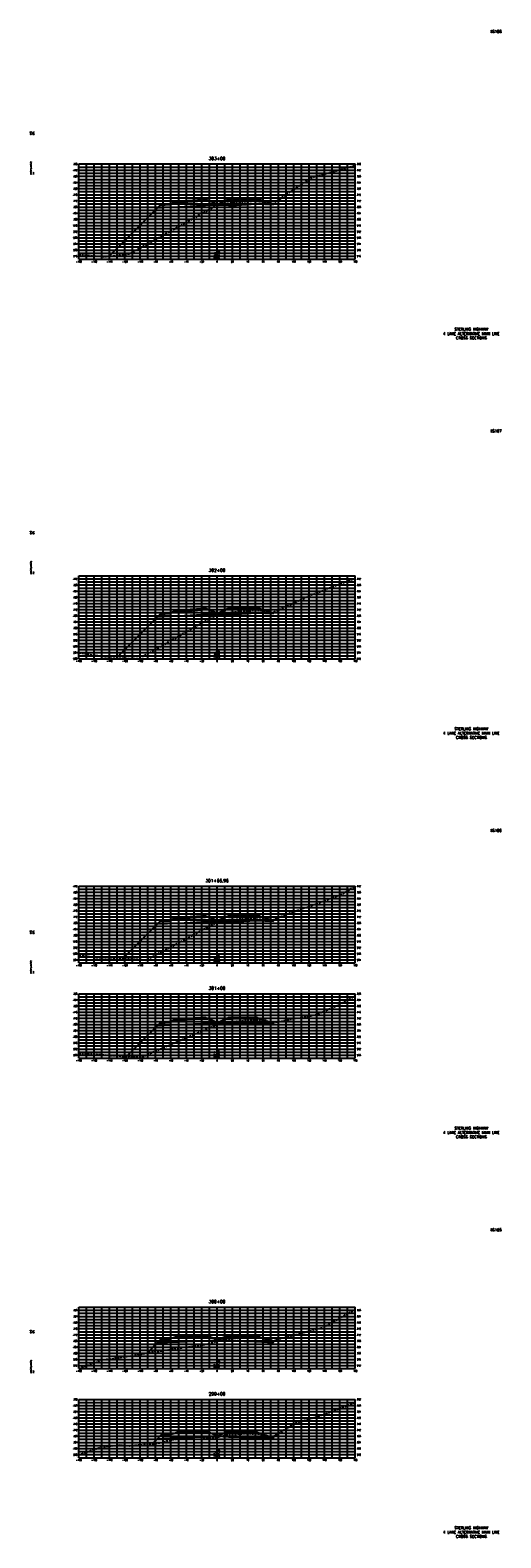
# Model space of a CAD drawing. Extents: x 37 to 9410, y 16 to 8218.
# Tile 49 of 110: x 4417 to 5030, y 4176 to 6138. Entities that reach past the tile are written whole.
import ezdxf
from ezdxf.enums import TextEntityAlignment as Align

# ---------------------------------------------------------------- set-up
doc = ezdxf.new("R2010")
doc.units = 0
doc.header["$LTSCALE"] = 20
doc.header["$MEASUREMENT"] = 0
doc.linetypes.add('HIDDEN_050%', pattern=[0.1875, 0.125, -0.0625])
for name, color, linetype in [('S-AT-TXT175', 6, 'Continuous'), ('S-AT-TXT80', 1, 'Continuous'), ('XDATUM', 3, 'Continuous'), ('XEG', 1, 'HIDDEN_050%'), ('XFG', 2, 'Continuous'), ('XGRID', 251, 'Continuous'), ('XGRIDT', 2, 'Continuous'), ('XREF-BORDER', 7, 'Continuous')]:
    doc.layers.add(name, color=color, linetype=linetype)
doc.styles.add('L100', font='simplex.shx', dxfattribs={"height": 2})
doc.styles.add('L175', font='ROMANSM.shx', dxfattribs={"height": 3.5})
doc.styles.add('L80', font='ROMANSM.shx', dxfattribs={"height": 1.6})

# ---------------------------------------------------------------- blocks, each defined once
blk = doc.blocks.new('03025_00_att1')
at = {"layer": 'S-AT-TXT175', "style": 'L175'}
for tag, p in [('NUM', (32.402, 20.822)), ('LINE1', (30.64, 1.444)), ('LINE2', (30.64, 1.161)), ('LINE3', (30.64, 0.877))]:
    blk.add_attdef(tag, text='', height=0.175, dxfattribs=at).set_placement(p, align=Align.CENTER)
at = {"layer": 'S-AT-TXT80', "style": 'L80'}
for tag, p in [('DESIGNED', (2.094, 14.201)), ('CHECKED', (2.265, 14.201)), ('DRAFTED', (2.436, 14.201)), ('PCTB', (2.094, 11.605)), ('PSCALE', (2.265, 11.605)), ('PVIEW', (2.436, 11.605))]:
    blk.add_attdef(tag, p, '', height=0.08, rotation=90, dxfattribs=at)

msp = doc.modelspace()

# ---------------------------------------------------------------- linework, layer by layer
at = {"layer": 'XDATUM', "flags": 128}
for points in [[(4519.3, 5843.9), (4582.4, 5907), (4609, 5908.1), (4641, 5910.1), (4645, 5910.3), (4660, 5910.9), (4675, 5910.3), (4679, 5910.1), (4711, 5912.2), (4733, 5911.3), (4733, 5912.2), (4734, 5913.1)], [(4530.8, 5323), (4582.4, 5374.7), (4609, 5375.7), (4641, 5377.8), (4645, 5377.9), (4660, 5378.5), (4675, 5377.9), (4679, 5377.8), (4711, 5379.8), (4733, 5378.9), (4733, 5379.8), (4734.3, 5381.1)], [(4538, 4930.5), (4582.4, 4974.9), (4609, 4975.9), (4641, 4977.6), (4645, 4977.7), (4660, 4978.3), (4675, 4977.7), (4679, 4977.6), (4711, 4979.2), (4733, 4978.4), (4733, 4979.2), (4735, 4981.2)], [(4542, 4802.3), (4582.4, 4842.7), (4609, 4843.8), (4641, 4845.1), (4645, 4845.2), (4660, 4845.8), (4675, 4845.2), (4679, 4845.1), (4711, 4845.7), (4733, 4844.8), (4733, 4845.7), (4734, 4846.7)], [(4568.9, 4416.3), (4582.4, 4429.8), (4609, 4430.8), (4641, 4432.1), (4645, 4432.3), (4660, 4432.9), (4675, 4432.3), (4679, 4432.1), (4711, 4431.1), (4733, 4430.2), (4733, 4431.1), (4734.5, 4432.6)], [(4576, 4298.4), (4582.4, 4304.8), (4609, 4305.8), (4641, 4307.1), (4645, 4307.3), (4660, 4307.9), (4675, 4307.3), (4679, 4307.1), (4711, 4305.8), (4733, 4305), (4733, 4305.8), (4736.8, 4309.7)]]:
    msp.add_lwpolyline(points, dxfattribs=at)
at = {"layer": 'XEG', "flags": 128}
for points in [[(4480, 5845.3), (4493.1, 5845), (4512.7, 5843.3), (4526.4, 5844.4), (4546.8, 5847.4), (4640.9, 5899.8), (4657.3, 5909.2), (4658, 5909.4), (4660, 5910), (4665.7, 5911.9), (4670.1, 5912.9), (4670.4, 5913), (4671.8, 5913.1), (4689.5, 5914.4), (4707.2, 5915.7), (4709.3, 5915.9), (4713.3, 5915.5), (4713.7, 5915.5), (4714.9, 5915.1), (4731, 5911), (4737.9, 5915.9), (4741, 5918.1), (4783.5, 5946.6), (4803.4, 5951.9), (4837.6, 5961.5), (4840, 5962)], [(4480, 5327.8), (4509.4, 5323.5), (4517.3, 5322.8), (4521.3, 5322.9), (4564.2, 5323.4), (4602.1, 5344.9), (4641.7, 5367.5), (4659.6, 5377.1), (4660, 5377.2), (4667.8, 5379.2), (4669.4, 5379.6), (4673.1, 5380.1), (4673.7, 5380.2), (4690.4, 5381.7), (4693, 5381.9), (4709.9, 5383.2), (4712.7, 5383.4), (4717, 5383.3), (4717.7, 5383.2), (4727.5, 5379.5), (4729.2, 5379), (4739.9, 5383.4), (4785.1, 5404.2), (4834.1, 5422.6), (4838.7, 5424.2), (4840, 5424.7)], [(4480, 4934.2), (4501.6, 4931.2), (4536, 4930.7), (4555, 4928.9), (4559.5, 4928.6), (4567.2, 4927.8), (4577.9, 4933.3), (4658.9, 4976.5), (4660, 4976.8), (4661.2, 4977.1), (4670.2, 4979.3), (4671.3, 4979.5), (4674.9, 4980), (4679.4, 4980.4), (4694.4, 4981.7), (4698.8, 4982), (4714.1, 4983.2), (4715.2, 4983.1), (4718.8, 4983), (4721.3, 4982.1), (4730.4, 4979.4), (4753.7, 4988.8), (4768.5, 4993.8), (4794.7, 5003.2), (4821.8, 5013.1), (4840, 5023.8)], [(4480, 4806.2), (4493.2, 4805.9), (4512.9, 4804.5), (4522.4, 4803.6), (4555.6, 4801.4), (4560.9, 4801.1), (4639.6, 4835.3), (4657.8, 4843), (4658.6, 4843.3), (4660, 4843.6), (4672.1, 4846.9), (4676.6, 4847.5), (4676.9, 4847.5), (4677.9, 4847.6), (4696.6, 4849.2), (4715, 4850.5), (4716.2, 4850.5), (4721.2, 4850.1), (4721.5, 4850.1), (4730.8, 4846.7), (4731.7, 4846.4), (4735.9, 4846.9), (4789.3, 4856.6), (4822.6, 4871.5), (4836.1, 4878.6), (4840, 4881.6)], [(4480, 4396.2), (4511.5, 4407.7), (4522.4, 4408.8), (4527.2, 4409.6), (4533.5, 4410.6), (4542.7, 4411.9), (4551.9, 4413.2), (4555.5, 4413.7), (4571.3, 4416.8), (4634.2, 4426.1), (4638, 4426.5), (4638.2, 4426.5), (4639.6, 4426.6), (4642, 4426.9), (4660, 4431.5), (4667.6, 4433.4), (4668.6, 4433.6), (4675.4, 4435), (4677.5, 4435), (4696.3, 4436.2), (4697.8, 4436.3), (4715.8, 4436.7), (4717.2, 4436.7), (4717.5, 4436.6), (4721.9, 4436), (4732.4, 4432.5), (4733.3, 4432.2), (4737.5, 4433.7), (4794.1, 4448.7), (4798.9, 4450.1), (4808.7, 4455.8), (4840, 4472.8)], [(4480, 4284), (4510.2, 4294.3), (4531.9, 4296.6), (4546.1, 4295.6), (4575.2, 4298.3), (4582.6, 4299.2), (4585.3, 4299.5), (4617.9, 4306.8), (4638.7, 4307.3), (4646.9, 4306.2), (4656.9, 4305.5), (4660, 4306.4), (4670.4, 4309.3), (4672.8, 4309.8), (4677.3, 4310.5), (4677.9, 4310.5), (4695.2, 4311.4), (4697.5, 4311.5), (4715.4, 4310.9), (4717.3, 4310.8), (4721.2, 4310.3), (4721.5, 4310.2), (4730.6, 4306.3), (4731.4, 4305.9), (4731.8, 4306.6), (4745.4, 4314.9), (4761.6, 4325.3), (4794.9, 4334.9), (4797.5, 4335.9), (4798.8, 4336.3), (4833.4, 4349.2), (4840, 4352.5)]]:
    msp.add_lwpolyline(points, dxfattribs=at)
at = {"layer": 'XFG', "flags": 128}
for points in [[(4660, 5911.6), (4648, 5916.4), (4645, 5916.3), (4641, 5916.1), (4609, 5914.1), (4604.4, 5913.9), (4599, 5912.1), (4599, 5911.1), (4586, 5910.6), (4582.4, 5907), (4609, 5908.1), (4641, 5910.1), (4645, 5910.3), (4660, 5910.9), (4660, 5911.6)], [(4599, 5912.1), (4598, 5912), (4598, 5911.7), (4588, 5911.3), (4588, 5911.6), (4587, 5911.6), (4586, 5910.6), (4599, 5911.1), (4599, 5912.1)], [(4598, 5912), (4588, 5911.6), (4588, 5911.3), (4598, 5911.7), (4598, 5912)], [(4645, 5916.6), (4641, 5916.5), (4609, 5914.4), (4609, 5915.4), (4604.4, 5913.9), (4609, 5914.1), (4641, 5916.1), (4645, 5916.3), (4648, 5916.4), (4645, 5917.6), (4645, 5916.6)], [(4645, 5917.6), (4641, 5917.5), (4609, 5915.4), (4609, 5915.1), (4641, 5917.1), (4645, 5917.3), (4645, 5917.6)], [(4645, 5917.3), (4641, 5917.1), (4609, 5915.1), (4609, 5914.4), (4641, 5916.5), (4645, 5916.6), (4645, 5917.3)], [(4660, 5911.6), (4672, 5916.4), (4675, 5916.3), (4679, 5916.1), (4711, 5918.2), (4715.6, 5918), (4733, 5912.2), (4733, 5911.3), (4711, 5912.2), (4679, 5910.1), (4675, 5910.3), (4660, 5910.9)], [(4675, 5917.6), (4672, 5916.4), (4675, 5916.3), (4679, 5916.1), (4711, 5918.2), (4715.6, 5918), (4711, 5919.5), (4711, 5918.5), (4679, 5916.5), (4675, 5916.6), (4675, 5917.6)], [(4675, 5917.6), (4675, 5917.3), (4679, 5917.1), (4711, 5919.2), (4711, 5919.5), (4679, 5917.5), (4675, 5917.6)], [(4675, 5917.3), (4675, 5916.6), (4679, 5916.5), (4711, 5918.5), (4711, 5919.2), (4679, 5917.1), (4675, 5917.3)], [(4733, 5912.2), (4733, 5912.2), (4734, 5913.1)], [(4582.4, 5907), (4582.4, 5907), (4519.3, 5843.9)], [(4660, 5379.3), (4648, 5384.1), (4645, 5383.9), (4641, 5383.8), (4609, 5381.7), (4604.4, 5381.5), (4599, 5379.7), (4599, 5378.7), (4586, 5378.2), (4582.4, 5374.7), (4609, 5375.7), (4641, 5377.8), (4645, 5377.9), (4660, 5378.5), (4660, 5379.3)], [(4599, 5379.7), (4598, 5379.7), (4598, 5379.4), (4588, 5379), (4588, 5379.3), (4587, 5379.3), (4586, 5378.2), (4599, 5378.7), (4599, 5379.7)], [(4598, 5379.7), (4588, 5379.3), (4588, 5379), (4598, 5379.4), (4598, 5379.7)], [(4645, 5384.3), (4641, 5384.1), (4609, 5382.1), (4609, 5383.1), (4604.4, 5381.5), (4609, 5381.7), (4641, 5383.8), (4645, 5383.9), (4648, 5384.1), (4645, 5385.3), (4645, 5384.3)], [(4645, 5385.3), (4641, 5385.1), (4609, 5383.1), (4609, 5382.7), (4641, 5384.8), (4645, 5384.9), (4645, 5385.3)], [(4645, 5384.9), (4641, 5384.8), (4609, 5382.7), (4609, 5382.1), (4641, 5384.1), (4645, 5384.3), (4645, 5384.9)], [(4660, 5379.3), (4672, 5384.1), (4675, 5383.9), (4679, 5383.8), (4711, 5385.8), (4715.6, 5385.6), (4733, 5379.8), (4733, 5378.9), (4711, 5379.8), (4679, 5377.8), (4675, 5377.9), (4660, 5378.5)], [(4675, 5385.3), (4672, 5384.1), (4675, 5383.9), (4679, 5383.8), (4711, 5385.8), (4715.6, 5385.6), (4711, 5387.2), (4711, 5386.2), (4679, 5384.1), (4675, 5384.3), (4675, 5385.3)], [(4675, 5385.3), (4675, 5384.9), (4679, 5384.8), (4711, 5386.8), (4711, 5387.2), (4679, 5385.1), (4675, 5385.3)], [(4675, 5384.9), (4675, 5384.3), (4679, 5384.1), (4711, 5386.2), (4711, 5386.8), (4679, 5384.8), (4675, 5384.9)], [(4733, 5379.8), (4733, 5379.8), (4734.3, 5381.1)], [(4582.4, 5374.7), (4582.4, 5374.7), (4530.8, 5323)], [(4645, 4984.1), (4641, 4983.9), (4609, 4982.3), (4609, 4983.3), (4604.4, 4981.8), (4609, 4981.9), (4641, 4983.6), (4645, 4983.7), (4648, 4983.9), (4645, 4985.1), (4645, 4984.1)], [(4645, 4985.1), (4641, 4984.9), (4609, 4983.3), (4609, 4982.9), (4641, 4984.6), (4645, 4984.7), (4645, 4985.1)], [(4660, 4979.1), (4672, 4983.9), (4675, 4983.7), (4679, 4983.6), (4711, 4985.2), (4715.6, 4985), (4733, 4979.2), (4733, 4978.4), (4711, 4979.2), (4679, 4977.6), (4675, 4977.7), (4660, 4978.3)], [(4675, 4985.1), (4672, 4983.9), (4675, 4983.7), (4679, 4983.6), (4711, 4985.2), (4715.6, 4985), (4711, 4986.6), (4711, 4985.6), (4679, 4983.9), (4675, 4984.1), (4675, 4985.1)], [(4675, 4985.1), (4675, 4984.7), (4679, 4984.6), (4711, 4986.2), (4711, 4986.6), (4679, 4984.9), (4675, 4985.1)], [(4675, 4984.7), (4675, 4984.1), (4679, 4983.9), (4711, 4985.6), (4711, 4986.2), (4679, 4984.6), (4675, 4984.7)], [(4582.4, 4974.9), (4582.4, 4974.9), (4538, 4930.5)], [(4660, 4979.1), (4648, 4983.9), (4645, 4983.7), (4641, 4983.6), (4609, 4981.9), (4604.4, 4981.8), (4599, 4979.9), (4599, 4978.9), (4586, 4978.4), (4582.4, 4974.9), (4609, 4975.9), (4641, 4977.6), (4645, 4977.7), (4660, 4978.3), (4660, 4979.1)], [(4599, 4979.9), (4598, 4979.9), (4598, 4979.6), (4588, 4979.2), (4588, 4979.5), (4587, 4979.5), (4586, 4978.4), (4599, 4978.9), (4599, 4979.9)], [(4598, 4979.9), (4588, 4979.5), (4588, 4979.2), (4598, 4979.6), (4598, 4979.9)], [(4645, 4984.7), (4641, 4984.6), (4609, 4982.9), (4609, 4982.3), (4641, 4983.9), (4645, 4984.1), (4645, 4984.7)], [(4733, 4979.2), (4733, 4979.2), (4735, 4981.2)], [(4660, 4846.6), (4648, 4851.4), (4645, 4851.2), (4641, 4851.1), (4609, 4849.8), (4604.4, 4849.6), (4599, 4847.8), (4599, 4846.8), (4586, 4846.3), (4582.4, 4842.7), (4609, 4843.8), (4641, 4845.1), (4645, 4845.2), (4660, 4845.8), (4660, 4846.6)], [(4599, 4847.8), (4598, 4847.8), (4598, 4847.4), (4588, 4847), (4588, 4847.4), (4587, 4847.3), (4586, 4846.3), (4599, 4846.8), (4599, 4847.8)], [(4598, 4847.8), (4588, 4847.4), (4588, 4847), (4598, 4847.4), (4598, 4847.8)], [(4645, 4851.6), (4641, 4851.4), (4609, 4850.1), (4609, 4851.1), (4604.4, 4849.6), (4609, 4849.8), (4641, 4851.1), (4645, 4851.2), (4648, 4851.4), (4645, 4852.6), (4645, 4851.6)], [(4645, 4852.6), (4641, 4852.4), (4609, 4851.1), (4609, 4850.8), (4641, 4852.1), (4645, 4852.2), (4645, 4852.6)], [(4645, 4852.2), (4641, 4852.1), (4609, 4850.8), (4609, 4850.1), (4641, 4851.4), (4645, 4851.6), (4645, 4852.2)], [(4660, 4846.6), (4672, 4851.4), (4675, 4851.2), (4679, 4851.1), (4711, 4851.7), (4715.6, 4851.5), (4733, 4845.7), (4733, 4844.8), (4711, 4845.7), (4679, 4845.1), (4675, 4845.2), (4660, 4845.8)], [(4675, 4852.6), (4672, 4851.4), (4675, 4851.2), (4679, 4851.1), (4711, 4851.7), (4715.6, 4851.5), (4711, 4853), (4711, 4852), (4679, 4851.4), (4675, 4851.6), (4675, 4852.6)], [(4675, 4852.6), (4675, 4852.2), (4679, 4852.1), (4711, 4852.7), (4711, 4853), (4679, 4852.4), (4675, 4852.6)], [(4675, 4852.2), (4675, 4851.6), (4679, 4851.4), (4711, 4852), (4711, 4852.7), (4679, 4852.1), (4675, 4852.2)], [(4582.4, 4842.7), (4582.4, 4842.7), (4542, 4802.3)], [(4733, 4845.7), (4733, 4845.7), (4734, 4846.7)], [(4660, 4433.6), (4648, 4438.4), (4645, 4438.3), (4641, 4438.1), (4609, 4436.8), (4604.4, 4436.7), (4599, 4434.8), (4599, 4433.8), (4586, 4433.3), (4582.4, 4429.8), (4609, 4430.8), (4641, 4432.1), (4645, 4432.3), (4660, 4432.9), (4660, 4433.6)], [(4645, 4438.6), (4641, 4438.5), (4609, 4437.2), (4609, 4438.2), (4604.4, 4436.7), (4609, 4436.8), (4641, 4438.1), (4645, 4438.3), (4648, 4438.4), (4645, 4439.6), (4645, 4438.6)], [(4645, 4439.6), (4641, 4439.5), (4609, 4438.2), (4609, 4437.8), (4641, 4439.1), (4645, 4439.3), (4645, 4439.6)], [(4645, 4439.3), (4641, 4439.1), (4609, 4437.8), (4609, 4437.2), (4641, 4438.5), (4645, 4438.6), (4645, 4439.3)], [(4660, 4433.6), (4672, 4438.4), (4675, 4438.3), (4679, 4438.1), (4711, 4437.1), (4715.6, 4436.9), (4733, 4431.1), (4733, 4430.2), (4711, 4431.1), (4679, 4432.1), (4675, 4432.3), (4660, 4432.9)], [(4675, 4439.6), (4672, 4438.4), (4675, 4438.3), (4679, 4438.1), (4711, 4437.1), (4715.6, 4436.9), (4711, 4438.4), (4711, 4437.4), (4679, 4438.5), (4675, 4438.6), (4675, 4439.6)], [(4675, 4439.6), (4675, 4439.3), (4679, 4439.1), (4711, 4438.1), (4711, 4438.4), (4679, 4439.5), (4675, 4439.6)], [(4675, 4439.3), (4675, 4438.6), (4679, 4438.5), (4711, 4437.4), (4711, 4438.1), (4679, 4439.1), (4675, 4439.3)], [(4582.4, 4429.8), (4582.4, 4429.8), (4568.9, 4416.3)], [(4599, 4434.8), (4598, 4434.8), (4598, 4434.5), (4588, 4434.1), (4588, 4434.4), (4587, 4434.4), (4586, 4433.3), (4599, 4433.8), (4599, 4434.8)], [(4598, 4434.8), (4588, 4434.4), (4588, 4434.1), (4598, 4434.5), (4598, 4434.8)], [(4733, 4431.1), (4733, 4431.1), (4734.5, 4432.6)], [(4582.4, 4304.8), (4582.4, 4304.8), (4576, 4298.4)], [(4660, 4308.6), (4648, 4313.4), (4645, 4313.3), (4641, 4313.1), (4609, 4311.8), (4604.4, 4311.7), (4599, 4309.8), (4599, 4308.8), (4586, 4308.3), (4582.4, 4304.8), (4609, 4305.8), (4641, 4307.1), (4645, 4307.3), (4660, 4307.9), (4660, 4308.6)], [(4599, 4309.8), (4598, 4309.8), (4598, 4309.5), (4588, 4309.1), (4588, 4309.4), (4587, 4309.4), (4586, 4308.3), (4599, 4308.8), (4599, 4309.8)], [(4598, 4309.8), (4588, 4309.4), (4588, 4309.1), (4598, 4309.5), (4598, 4309.8)], [(4645, 4313.6), (4641, 4313.5), (4609, 4312.2), (4609, 4313.2), (4604.4, 4311.7), (4609, 4311.8), (4641, 4313.1), (4645, 4313.3), (4648, 4313.4), (4645, 4314.6), (4645, 4313.6)], [(4645, 4314.6), (4641, 4314.5), (4609, 4313.2), (4609, 4312.8), (4641, 4314.1), (4645, 4314.3), (4645, 4314.6)], [(4645, 4314.3), (4641, 4314.1), (4609, 4312.8), (4609, 4312.2), (4641, 4313.5), (4645, 4313.6), (4645, 4314.3)], [(4660, 4308.6), (4672, 4313.4), (4675, 4313.3), (4679, 4313.1), (4711, 4311.8), (4715.6, 4311.7), (4733, 4305.8), (4733, 4305), (4711, 4305.8), (4679, 4307.1), (4675, 4307.3), (4660, 4307.9)], [(4675, 4314.6), (4672, 4313.4), (4675, 4313.3), (4679, 4313.1), (4711, 4311.8), (4715.6, 4311.7), (4711, 4313.2), (4711, 4312.2), (4679, 4313.5), (4675, 4313.6), (4675, 4314.6)], [(4675, 4314.6), (4675, 4314.3), (4679, 4314.1), (4711, 4312.8), (4711, 4313.2), (4679, 4314.5), (4675, 4314.6)], [(4675, 4314.3), (4675, 4313.6), (4679, 4313.5), (4711, 4312.2), (4711, 4312.8), (4679, 4314.1), (4675, 4314.3)], [(4733, 4305.8), (4733, 4305.8), (4736.8, 4309.7)]]:
    msp.add_lwpolyline(points, dxfattribs=at)
at = {"layer": 'XGRID'}
for p, q in [((4480, 5840), (4480, 5964)), ((4480, 5964), (4840, 5964)), ((4480, 5960), (4840, 5960)), ((4480, 5956), (4840, 5956)), ((4480, 5952), (4840, 5952)), ((4480, 5948), (4840, 5948)), ((4490, 5840), (4490, 5964)), ((4500, 5840), (4500, 5964)), ((4510, 5840), (4510, 5964)), ((4520, 5840), (4520, 5964)), ((4530, 5840), (4530, 5964)), ((4540, 5840), (4540, 5964)), ((4550, 5840), (4550, 5964)), ((4560, 5840), (4560, 5964)), ((4570, 5840), (4570, 5964)), ((4580, 5840), (4580, 5964)), ((4590, 5840), (4590, 5964)), ((4600, 5840), (4600, 5964)), ((4610, 5840), (4610, 5964)), ((4620, 5840), (4620, 5964)), ((4630, 5840), (4630, 5964)), ((4640, 5840), (4640, 5964)), ((4650, 5840), (4650, 5964)), ((4660, 5840), (4660, 5964)), ((4670, 5840), (4670, 5964)), ((4680, 5840), (4680, 5964)), ((4690, 5840), (4690, 5964)), ((4700, 5840), (4700, 5964)), ((4710, 5840), (4710, 5964)), ((4720, 5840), (4720, 5964)), ((4730, 5840), (4730, 5964)), ((4740, 5840), (4740, 5964)), ((4750, 5840), (4750, 5964)), ((4760, 5840), (4760, 5964)), ((4770, 5840), (4770, 5964)), ((4780, 5840), (4780, 5964)), ((4790, 5840), (4790, 5964)), ((4800, 5840), (4800, 5964)), ((4810, 5840), (4810, 5964)), ((4820, 5840), (4820, 5964)), ((4830, 5840), (4830, 5964)), ((4840, 5840), (4840, 5964)), ((4480, 5944), (4840, 5944)), ((4480, 5940), (4840, 5940)), ((4480, 5936), (4840, 5936)), ((4480, 5932), (4840, 5932)), ((4480, 5928), (4840, 5928)), ((4480, 5924), (4840, 5924)), ((4480, 5920), (4840, 5920)), ((4480, 5916), (4840, 5916)), ((4480, 5912), (4840, 5912)), ((4480, 5908), (4840, 5908)), ((4480, 5904), (4840, 5904)), ((4480, 5900), (4840, 5900)), ((4480, 5896), (4840, 5896)), ((4480, 5892), (4840, 5892)), ((4480, 5888), (4840, 5888)), ((4480, 5884), (4840, 5884)), ((4480, 5880), (4840, 5880)), ((4480, 5876), (4840, 5876)), ((4480, 5872), (4840, 5872)), ((4480, 5868), (4840, 5868)), ((4480, 5864), (4840, 5864)), ((4480, 5860), (4840, 5860)), ((4480, 5856), (4840, 5856)), ((4480, 5852), (4840, 5852)), ((4480, 5848), (4840, 5848)), ((4480, 5844), (4840, 5844)), ((4480, 5840), (4840, 5840)), ((4480, 5320), (4480, 5428)), ((4480, 5428), (4840, 5428)), ((4480, 5424), (4840, 5424)), ((4480, 5420), (4840, 5420)), ((4490, 5320), (4490, 5428)), ((4500, 5320), (4500, 5428)), ((4510, 5320), (4510, 5428)), ((4520, 5320), (4520, 5428)), ((4530, 5320), (4530, 5428)), ((4540, 5320), (4540, 5428)), ((4550, 5320), (4550, 5428)), ((4560, 5320), (4560, 5428)), ((4570, 5320), (4570, 5428)), ((4580, 5320), (4580, 5428)), ((4590, 5320), (4590, 5428)), ((4600, 5320), (4600, 5428)), ((4610, 5320), (4610, 5428)), ((4620, 5320), (4620, 5428)), ((4630, 5320), (4630, 5428)), ((4640, 5320), (4640, 5428)), ((4650, 5320), (4650, 5428)), ((4660, 5320), (4660, 5428)), ((4670, 5320), (4670, 5428)), ((4680, 5320), (4680, 5428)), ((4690, 5320), (4690, 5428)), ((4700, 5320), (4700, 5428)), ((4710, 5320), (4710, 5428)), ((4720, 5320), (4720, 5428)), ((4730, 5320), (4730, 5428)), ((4740, 5320), (4740, 5428)), ((4750, 5320), (4750, 5428)), ((4760, 5320), (4760, 5428)), ((4770, 5320), (4770, 5428)), ((4780, 5320), (4780, 5428)), ((4790, 5320), (4790, 5428)), ((4800, 5320), (4800, 5428)), ((4810, 5320), (4810, 5428)), ((4820, 5320), (4820, 5428)), ((4830, 5320), (4830, 5428)), ((4840, 5320), (4840, 5428)), ((4480, 5416), (4840, 5416)), ((4480, 5412), (4840, 5412)), ((4480, 5408), (4840, 5408)), ((4480, 5404), (4840, 5404)), ((4480, 5400), (4840, 5400)), ((4480, 5396), (4840, 5396)), ((4480, 5392), (4840, 5392)), ((4480, 5388), (4840, 5388)), ((4480, 5384), (4840, 5384)), ((4480, 5380), (4840, 5380)), ((4480, 5376), (4840, 5376)), ((4480, 5372), (4840, 5372)), ((4480, 5368), (4840, 5368)), ((4480, 5364), (4840, 5364)), ((4480, 5360), (4840, 5360)), ((4480, 5356), (4840, 5356)), ((4480, 5352), (4840, 5352)), ((4480, 5348), (4840, 5348)), ((4480, 5344), (4840, 5344)), ((4480, 5340), (4840, 5340)), ((4480, 5336), (4840, 5336)), ((4480, 5332), (4840, 5332)), ((4480, 5328), (4840, 5328)), ((4480, 5324), (4840, 5324)), ((4480, 5320), (4840, 5320)), ((4480, 4924), (4480, 5024)), ((4480, 5024), (4840, 5024)), ((4480, 5020), (4840, 5020)), ((4480, 5016), (4840, 5016)), ((4480, 5012), (4840, 5012)), ((4480, 5008), (4840, 5008)), ((4490, 4924), (4490, 5024)), ((4500, 4924), (4500, 5024)), ((4510, 4924), (4510, 5024)), ((4520, 4924), (4520, 5024)), ((4530, 4924), (4530, 5024)), ((4540, 4924), (4540, 5024)), ((4550, 4924), (4550, 5024)), ((4560, 4924), (4560, 5024)), ((4570, 4924), (4570, 5024)), ((4580, 4924), (4580, 5024)), ((4590, 4924), (4590, 5024)), ((4600, 4924), (4600, 5024)), ((4610, 4924), (4610, 5024)), ((4620, 4924), (4620, 5024)), ((4630, 4924), (4630, 5024)), ((4640, 4924), (4640, 5024)), ((4650, 4924), (4650, 5024)), ((4660, 4924), (4660, 5024)), ((4670, 4924), (4670, 5024)), ((4680, 4924), (4680, 5024)), ((4690, 4924), (4690, 5024)), ((4700, 4924), (4700, 5024)), ((4710, 4924), (4710, 5024)), ((4720, 4924), (4720, 5024)), ((4730, 4924), (4730, 5024)), ((4740, 4924), (4740, 5024)), ((4750, 4924), (4750, 5024)), ((4760, 4924), (4760, 5024)), ((4770, 4924), (4770, 5024)), ((4780, 4924), (4780, 5024)), ((4790, 4924), (4790, 5024)), ((4800, 4924), (4800, 5024)), ((4810, 4924), (4810, 5024)), ((4820, 4924), (4820, 5024)), ((4830, 4924), (4830, 5024)), ((4840, 4924), (4840, 5024)), ((4480, 5004), (4840, 5004)), ((4480, 5000), (4840, 5000)), ((4480, 4996), (4840, 4996)), ((4480, 4992), (4840, 4992)), ((4480, 4988), (4840, 4988)), ((4480, 4984), (4840, 4984)), ((4480, 4980), (4840, 4980)), ((4480, 4976), (4840, 4976)), ((4480, 4972), (4840, 4972)), ((4480, 4968), (4840, 4968)), ((4480, 4964), (4840, 4964)), ((4480, 4960), (4840, 4960)), ((4480, 4956), (4840, 4956)), ((4480, 4952), (4840, 4952)), ((4480, 4948), (4840, 4948)), ((4480, 4944), (4840, 4944)), ((4480, 4940), (4840, 4940)), ((4480, 4936), (4840, 4936)), ((4480, 4932), (4840, 4932)), ((4480, 4928), (4840, 4928)), ((4480, 4924), (4840, 4924)), ((4480, 4800), (4480, 4884)), ((4480, 4884), (4840, 4884)), ((4480, 4880), (4840, 4880)), ((4480, 4876), (4840, 4876)), ((4480, 4872), (4840, 4872)), ((4480, 4868), (4840, 4868)), ((4490, 4800), (4490, 4884)), ((4500, 4800), (4500, 4884)), ((4510, 4800), (4510, 4884)), ((4520, 4800), (4520, 4884)), ((4530, 4800), (4530, 4884)), ((4540, 4800), (4540, 4884)), ((4550, 4800), (4550, 4884)), ((4560, 4800), (4560, 4884)), ((4570, 4800), (4570, 4884)), ((4580, 4800), (4580, 4884)), ((4590, 4800), (4590, 4884)), ((4600, 4800), (4600, 4884)), ((4610, 4800), (4610, 4884)), ((4620, 4800), (4620, 4884)), ((4630, 4800), (4630, 4884)), ((4640, 4800), (4640, 4884)), ((4650, 4800), (4650, 4884)), ((4660, 4800), (4660, 4884)), ((4670, 4800), (4670, 4884)), ((4680, 4800), (4680, 4884)), ((4690, 4800), (4690, 4884)), ((4700, 4800), (4700, 4884)), ((4710, 4800), (4710, 4884)), ((4720, 4800), (4720, 4884)), ((4730, 4800), (4730, 4884)), ((4740, 4800), (4740, 4884)), ((4750, 4800), (4750, 4884)), ((4760, 4800), (4760, 4884)), ((4770, 4800), (4770, 4884)), ((4780, 4800), (4780, 4884)), ((4790, 4800), (4790, 4884)), ((4800, 4800), (4800, 4884)), ((4810, 4800), (4810, 4884)), ((4820, 4800), (4820, 4884)), ((4830, 4800), (4830, 4884)), ((4840, 4800), (4840, 4884)), ((4480, 4864), (4840, 4864)), ((4480, 4860), (4840, 4860)), ((4480, 4856), (4840, 4856)), ((4480, 4852), (4840, 4852)), ((4480, 4848), (4840, 4848)), ((4480, 4844), (4840, 4844)), ((4480, 4840), (4840, 4840)), ((4480, 4836), (4840, 4836)), ((4480, 4832), (4840, 4832)), ((4480, 4828), (4840, 4828)), ((4480, 4824), (4840, 4824)), ((4480, 4820), (4840, 4820)), ((4480, 4816), (4840, 4816)), ((4480, 4812), (4840, 4812)), ((4480, 4808), (4840, 4808)), ((4480, 4804), (4840, 4804)), ((4480, 4800), (4840, 4800)), ((4480, 4396), (4480, 4476)), ((4480, 4476), (4840, 4476)), ((4490, 4396), (4490, 4476)), ((4500, 4396), (4500, 4476)), ((4510, 4396), (4510, 4476)), ((4520, 4396), (4520, 4476)), ((4530, 4396), (4530, 4476)), ((4540, 4396), (4540, 4476)), ((4550, 4396), (4550, 4476)), ((4560, 4396), (4560, 4476)), ((4570, 4396), (4570, 4476)), ((4580, 4396), (4580, 4476)), ((4590, 4396), (4590, 4476)), ((4600, 4396), (4600, 4476)), ((4610, 4396), (4610, 4476)), ((4620, 4396), (4620, 4476)), ((4630, 4396), (4630, 4476)), ((4640, 4396), (4640, 4476)), ((4650, 4396), (4650, 4476)), ((4660, 4396), (4660, 4476)), ((4670, 4396), (4670, 4476)), ((4680, 4396), (4680, 4476)), ((4690, 4396), (4690, 4476)), ((4700, 4396), (4700, 4476)), ((4710, 4396), (4710, 4476)), ((4720, 4396), (4720, 4476)), ((4730, 4396), (4730, 4476)), ((4740, 4396), (4740, 4476)), ((4750, 4396), (4750, 4476)), ((4760, 4396), (4760, 4476)), ((4770, 4396), (4770, 4476)), ((4780, 4396), (4780, 4476)), ((4790, 4396), (4790, 4476)), ((4800, 4396), (4800, 4476)), ((4810, 4396), (4810, 4476)), ((4820, 4396), (4820, 4476)), ((4830, 4396), (4830, 4476)), ((4840, 4396), (4840, 4476)), ((4480, 4472), (4840, 4472)), ((4480, 4468), (4840, 4468)), ((4480, 4464), (4840, 4464)), ((4480, 4460), (4840, 4460)), ((4480, 4456), (4840, 4456)), ((4480, 4452), (4840, 4452)), ((4480, 4448), (4840, 4448)), ((4480, 4444), (4840, 4444)), ((4480, 4440), (4840, 4440)), ((4480, 4436), (4840, 4436)), ((4480, 4432), (4840, 4432)), ((4480, 4428), (4840, 4428)), ((4480, 4424), (4840, 4424)), ((4480, 4420), (4840, 4420)), ((4480, 4416), (4840, 4416)), ((4480, 4412), (4840, 4412)), ((4480, 4408), (4840, 4408)), ((4480, 4404), (4840, 4404)), ((4480, 4400), (4840, 4400)), ((4480, 4396), (4840, 4396)), ((4480, 4280), (4480, 4356)), ((4480, 4356), (4840, 4356)), ((4480, 4352), (4840, 4352)), ((4480, 4348), (4840, 4348)), ((4480, 4344), (4840, 4344)), ((4480, 4340), (4840, 4340)), ((4490, 4280), (4490, 4356)), ((4500, 4280), (4500, 4356)), ((4510, 4280), (4510, 4356)), ((4520, 4280), (4520, 4356)), ((4530, 4280), (4530, 4356)), ((4540, 4280), (4540, 4356)), ((4550, 4280), (4550, 4356)), ((4560, 4280), (4560, 4356)), ((4570, 4280), (4570, 4356)), ((4580, 4280), (4580, 4356)), ((4590, 4280), (4590, 4356)), ((4600, 4280), (4600, 4356)), ((4610, 4280), (4610, 4356)), ((4620, 4280), (4620, 4356)), ((4630, 4280), (4630, 4356)), ((4640, 4280), (4640, 4356)), ((4650, 4280), (4650, 4356)), ((4660, 4280), (4660, 4356)), ((4670, 4280), (4670, 4356)), ((4680, 4280), (4680, 4356)), ((4690, 4280), (4690, 4356)), ((4700, 4280), (4700, 4356)), ((4710, 4280), (4710, 4356)), ((4720, 4280), (4720, 4356)), ((4730, 4280), (4730, 4356)), ((4740, 4280), (4740, 4356)), ((4750, 4280), (4750, 4356)), ((4760, 4280), (4760, 4356)), ((4770, 4280), (4770, 4356)), ((4780, 4280), (4780, 4356)), ((4790, 4280), (4790, 4356)), ((4800, 4280), (4800, 4356)), ((4810, 4280), (4810, 4356)), ((4820, 4280), (4820, 4356)), ((4830, 4280), (4830, 4356)), ((4840, 4280), (4840, 4356)), ((4480, 4336), (4840, 4336)), ((4480, 4332), (4840, 4332)), ((4480, 4328), (4840, 4328)), ((4480, 4324), (4840, 4324)), ((4480, 4320), (4840, 4320)), ((4480, 4316), (4840, 4316)), ((4480, 4312), (4840, 4312)), ((4480, 4308), (4840, 4308)), ((4480, 4304), (4840, 4304)), ((4480, 4300), (4840, 4300)), ((4480, 4296), (4840, 4296)), ((4480, 4292), (4840, 4292)), ((4480, 4288), (4840, 4288)), ((4480, 4284), (4840, 4284)), ((4480, 4280), (4840, 4280))]:
    msp.add_line(p, q, dxfattribs=at)

# ---------------------------------------------------------------- block references
at = {"layer": 'XREF-BORDER'}
ref = msp.add_blockref('03025_00_att1', (4376.4, 5718.2), dxfattribs=dict(at, xscale=20, yscale=20, zscale=20))
ref.add_attrib('LINE1', 'STERLING HIGHWAY', dxfattribs={"layer": 'S-AT-TXT175', "height": 3.5, "style": 'L175'}).set_placement((4991.1, 5747.1), align=Align.CENTER)
ref.add_attrib('LINE2', '4 LANE ALTERNATIVE MAIN LINE', dxfattribs={"layer": 'S-AT-TXT175', "height": 3.5, "style": 'L175'}).set_placement((4991.1, 5741.4), align=Align.CENTER)
ref.add_attrib('LINE3', 'CROSS SECTIONS', dxfattribs={"layer": 'S-AT-TXT175', "height": 3.5, "style": 'L175'}).set_placement((4991.1, 5735.8), align=Align.CENTER)
ref.add_attrib('NUM', 'XS108', dxfattribs={"layer": 'S-AT-TXT175', "height": 3.5, "style": 'L175'}).set_placement((5023, 6134.7), align=Align.CENTER)
ref.add_attrib('DESIGNED', 'CAB', (4418.3, 6002.2), dxfattribs={"layer": 'S-AT-TXT80', "height": 1.6, "rotation": 90, "style": 'L80'})
ref.add_attrib('CHECKED', 'DRL', (4421.7, 6002.2), dxfattribs={"layer": 'S-AT-TXT80', "height": 1.6, "rotation": 90, "style": 'L80'})
ref.add_attrib('PCTB', 'adot_hs,adot_fs', (4418.3, 5950.3), dxfattribs={"layer": 'S-AT-TXT80', "height": 1.6, "rotation": 90, "style": 'L80'})
ref.add_attrib('PSCALE', '1:1', (4421.7, 5950.3), dxfattribs={"layer": 'S-AT-TXT80', "height": 1.6, "rotation": 90, "style": 'L80'})
ref = msp.add_blockref('03025_00_att1', (4376.4, 5198.2), dxfattribs=dict(at, xscale=20, yscale=20, zscale=20))
ref.add_attrib('LINE1', 'STERLING HIGHWAY', dxfattribs={"layer": 'S-AT-TXT175', "height": 3.5, "style": 'L175'}).set_placement((4991.1, 5227.1), align=Align.CENTER)
ref.add_attrib('LINE2', '4 LANE ALTERNATIVE MAIN LINE', dxfattribs={"layer": 'S-AT-TXT175', "height": 3.5, "style": 'L175'}).set_placement((4991.1, 5221.4), align=Align.CENTER)
ref.add_attrib('LINE3', 'CROSS SECTIONS', dxfattribs={"layer": 'S-AT-TXT175', "height": 3.5, "style": 'L175'}).set_placement((4991.1, 5215.8), align=Align.CENTER)
ref.add_attrib('NUM', 'XS107', dxfattribs={"layer": 'S-AT-TXT175', "height": 3.5, "style": 'L175'}).set_placement((5023, 5614.7), align=Align.CENTER)
ref.add_attrib('DESIGNED', 'CAB', (4418.3, 5482.2), dxfattribs={"layer": 'S-AT-TXT80', "height": 1.6, "rotation": 90, "style": 'L80'})
ref.add_attrib('CHECKED', 'DRL', (4421.7, 5482.2), dxfattribs={"layer": 'S-AT-TXT80', "height": 1.6, "rotation": 90, "style": 'L80'})
ref.add_attrib('PCTB', 'adot_hs,adot_fs', (4418.3, 5430.3), dxfattribs={"layer": 'S-AT-TXT80', "height": 1.6, "rotation": 90, "style": 'L80'})
ref.add_attrib('PSCALE', '1:1', (4421.7, 5430.3), dxfattribs={"layer": 'S-AT-TXT80', "height": 1.6, "rotation": 90, "style": 'L80'})
ref = msp.add_blockref('03025_00_att1', (4376.4, 4678.2), dxfattribs=dict(at, xscale=20, yscale=20, zscale=20))
ref.add_attrib('LINE1', 'STERLING HIGHWAY', dxfattribs={"layer": 'S-AT-TXT175', "height": 3.5, "style": 'L175'}).set_placement((4991.1, 4707.1), align=Align.CENTER)
ref.add_attrib('LINE2', '4 LANE ALTERNATIVE MAIN LINE', dxfattribs={"layer": 'S-AT-TXT175', "height": 3.5, "style": 'L175'}).set_placement((4991.1, 4701.4), align=Align.CENTER)
ref.add_attrib('LINE3', 'CROSS SECTIONS', dxfattribs={"layer": 'S-AT-TXT175', "height": 3.5, "style": 'L175'}).set_placement((4991.1, 4695.8), align=Align.CENTER)
ref.add_attrib('NUM', 'XS106', dxfattribs={"layer": 'S-AT-TXT175', "height": 3.5, "style": 'L175'}).set_placement((5023, 5094.7), align=Align.CENTER)
ref.add_attrib('DESIGNED', 'CAB', (4418.3, 4962.2), dxfattribs={"layer": 'S-AT-TXT80', "height": 1.6, "rotation": 90, "style": 'L80'})
ref.add_attrib('CHECKED', 'DRL', (4421.7, 4962.2), dxfattribs={"layer": 'S-AT-TXT80', "height": 1.6, "rotation": 90, "style": 'L80'})
ref.add_attrib('PCTB', 'adot_hs,adot_fs', (4418.3, 4910.3), dxfattribs={"layer": 'S-AT-TXT80', "height": 1.6, "rotation": 90, "style": 'L80'})
ref.add_attrib('PSCALE', '1:1', (4421.7, 4910.3), dxfattribs={"layer": 'S-AT-TXT80', "height": 1.6, "rotation": 90, "style": 'L80'})
ref = msp.add_blockref('03025_00_att1', (4376.4, 4158.2), dxfattribs=dict(at, xscale=20, yscale=20, zscale=20))
ref.add_attrib('LINE1', 'STERLING HIGHWAY', dxfattribs={"layer": 'S-AT-TXT175', "height": 3.5, "style": 'L175'}).set_placement((4991.1, 4187.1), align=Align.CENTER)
ref.add_attrib('LINE2', '4 LANE ALTERNATIVE MAIN LINE', dxfattribs={"layer": 'S-AT-TXT175', "height": 3.5, "style": 'L175'}).set_placement((4991.1, 4181.4), align=Align.CENTER)
ref.add_attrib('LINE3', 'CROSS SECTIONS', dxfattribs={"layer": 'S-AT-TXT175', "height": 3.5, "style": 'L175'}).set_placement((4991.1, 4175.8), align=Align.CENTER)
ref.add_attrib('NUM', 'XS105', dxfattribs={"layer": 'S-AT-TXT175', "height": 3.5, "style": 'L175'}).set_placement((5023, 4574.7), align=Align.CENTER)
ref.add_attrib('DESIGNED', 'CAB', (4418.3, 4442.2), dxfattribs={"layer": 'S-AT-TXT80', "height": 1.6, "rotation": 90, "style": 'L80'})
ref.add_attrib('CHECKED', 'DRL', (4421.7, 4442.2), dxfattribs={"layer": 'S-AT-TXT80', "height": 1.6, "rotation": 90, "style": 'L80'})
ref.add_attrib('PCTB', 'adot_hs,adot_fs', (4418.3, 4390.3), dxfattribs={"layer": 'S-AT-TXT80', "height": 1.6, "rotation": 90, "style": 'L80'})
ref.add_attrib('PSCALE', '1:1', (4421.7, 4390.3), dxfattribs={"layer": 'S-AT-TXT80', "height": 1.6, "rotation": 90, "style": 'L80'})

# ---------------------------------------------------------------- texts
at = {"layer": 'XGRIDT', "style": 'L100'}
for s, p in [('303+00', (4660, 5968)), ('302+00', (4660, 5432)), ('301+66.96', (4660, 5028)), ('301+00', (4660, 4888)), ('300+00', (4660, 4480)), ('299+00', (4660, 4360))]:
    msp.add_text(s, height=4, dxfattribs=at).set_placement(p, align=Align.BOTTOM_CENTER)
for s, p in [('336', (4478, 5964)), ('332', (4478, 5956)), ('328', (4478, 5948)), ('324', (4478, 5940)), ('320', (4478, 5932)), ('316', (4478, 5924)), ('312', (4478, 5916)), ('308', (4478, 5908)), ('304', (4478, 5900)), ('300', (4478, 5892)), ('296', (4478, 5884)), ('292', (4478, 5876)), ('288', (4478, 5868)), ('284', (4478, 5860)), ('280', (4478, 5852)), ('276', (4478, 5844)), ('332', (4478, 5424)), ('328', (4478, 5416)), ('324', (4478, 5408)), ('320', (4478, 5400)), ('316', (4478, 5392)), ('312', (4478, 5384)), ('308', (4478, 5376)), ('304', (4478, 5368)), ('300', (4478, 5360)), ('296', (4478, 5352)), ('292', (4478, 5344)), ('288', (4478, 5336)), ('284', (4478, 5328)), ('280', (4478, 5320)), ('332', (4478, 5024)), ('328', (4478, 5016)), ('324', (4478, 5008)), ('320', (4478, 5000)), ('316', (4478, 4992)), ('312', (4478, 4984)), ('308', (4478, 4976)), ('304', (4478, 4968)), ('300', (4478, 4960)), ('296', (4478, 4952)), ('292', (4478, 4944)), ('288', (4478, 4936)), ('284', (4478, 4928)), ('328', (4478, 4884)), ('324', (4478, 4876)), ('320', (4478, 4868)), ('316', (4478, 4860)), ('312', (4478, 4852)), ('308', (4478, 4844)), ('304', (4478, 4836)), ('300', (4478, 4828)), ('296', (4478, 4820)), ('292', (4478, 4812)), ('288', (4478, 4804)), ('328', (4478, 4472)), ('324', (4478, 4464)), ('320', (4478, 4456)), ('316', (4478, 4448)), ('312', (4478, 4440)), ('308', (4478, 4432)), ('304', (4478, 4424)), ('300', (4478, 4416)), ('296', (4478, 4408)), ('292', (4478, 4400)), ('332', (4478, 4356)), ('328', (4478, 4348)), ('324', (4478, 4340)), ('320', (4478, 4332)), ('316', (4478, 4324)), ('312', (4478, 4316)), ('308', (4478, 4308)), ('304', (4478, 4300)), ('300', (4478, 4292)), ('296', (4478, 4284))]:
    msp.add_text(s, height=2, dxfattribs=at).set_placement(p, align=Align.MIDDLE_RIGHT)
for s, p in [('336', (4842, 5964)), ('332', (4842, 5956)), ('328', (4842, 5948)), ('324', (4842, 5940)), ('320', (4842, 5932)), ('316', (4842, 5924)), ('312', (4842, 5916)), ('308', (4842, 5908)), ('304', (4842, 5900)), ('300', (4842, 5892)), ('296', (4842, 5884)), ('292', (4842, 5876)), ('288', (4842, 5868)), ('284', (4842, 5860)), ('280', (4842, 5852)), ('276', (4842, 5844)), ('332', (4842, 5424)), ('328', (4842, 5416)), ('324', (4842, 5408)), ('320', (4842, 5400)), ('316', (4842, 5392)), ('312', (4842, 5384)), ('308', (4842, 5376)), ('304', (4842, 5368)), ('300', (4842, 5360)), ('296', (4842, 5352)), ('292', (4842, 5344)), ('288', (4842, 5336)), ('284', (4842, 5328)), ('280', (4842, 5320)), ('332', (4842, 5024)), ('328', (4842, 5016)), ('324', (4842, 5008)), ('320', (4842, 5000)), ('316', (4842, 4992)), ('312', (4842, 4984)), ('308', (4842, 4976)), ('304', (4842, 4968)), ('300', (4842, 4960)), ('296', (4842, 4952)), ('292', (4842, 4944)), ('288', (4842, 4936)), ('284', (4842, 4928)), ('328', (4842, 4884)), ('324', (4842, 4876)), ('320', (4842, 4868)), ('316', (4842, 4860)), ('312', (4842, 4852)), ('308', (4842, 4844)), ('304', (4842, 4836)), ('300', (4842, 4828)), ('296', (4842, 4820)), ('292', (4842, 4812)), ('288', (4842, 4804)), ('328', (4842, 4472)), ('324', (4842, 4464)), ('320', (4842, 4456)), ('316', (4842, 4448)), ('312', (4842, 4440)), ('308', (4842, 4432)), ('304', (4842, 4424)), ('300', (4842, 4416)), ('296', (4842, 4408)), ('292', (4842, 4400)), ('332', (4842, 4356)), ('328', (4842, 4348)), ('324', (4842, 4340)), ('320', (4842, 4332)), ('316', (4842, 4324)), ('312', (4842, 4316)), ('308', (4842, 4308)), ('304', (4842, 4300)), ('300', (4842, 4292)), ('296', (4842, 4284))]:
    msp.add_text(s, height=2, dxfattribs=at).set_placement(p, align=Align.MIDDLE_LEFT)
for s, p in [('312.73', (4661, 5841)), ('312.56', (4661, 5321)), ('312.46', (4661, 4925)), ('312.21', (4661, 4801)), ('311.73', (4661, 4397)), ('311.23', (4661, 4281))]:
    msp.add_text(s, height=2, rotation=90, dxfattribs=at).set_placement(p, align=Align.TOP_LEFT)
for s, p in [('-180', (4480, 5838)), ('-160', (4500, 5838)), ('-140', (4520, 5838)), ('-120', (4540, 5838)), ('-100', (4560, 5838)), ('-80', (4580, 5838)), ('-60', (4600, 5838)), ('-40', (4620, 5838)), ('-20', (4640, 5838)), ('0', (4660, 5838)), ('20', (4680, 5838)), ('40', (4700, 5838)), ('60', (4720, 5838)), ('80', (4740, 5838)), ('100', (4760, 5838)), ('120', (4780, 5838)), ('140', (4800, 5838)), ('160', (4820, 5838)), ('180', (4840, 5838)), ('-180', (4480, 5318)), ('-160', (4500, 5318)), ('-140', (4520, 5318)), ('-120', (4540, 5318)), ('-100', (4560, 5318)), ('-80', (4580, 5318)), ('-60', (4600, 5318)), ('-40', (4620, 5318)), ('-20', (4640, 5318)), ('0', (4660, 5318)), ('20', (4680, 5318)), ('40', (4700, 5318)), ('60', (4720, 5318)), ('80', (4740, 5318)), ('100', (4760, 5318)), ('120', (4780, 5318)), ('140', (4800, 5318)), ('160', (4820, 5318)), ('180', (4840, 5318)), ('-180', (4480, 4922)), ('-160', (4500, 4922)), ('-140', (4520, 4922)), ('-120', (4540, 4922)), ('-100', (4560, 4922)), ('-80', (4580, 4922)), ('-60', (4600, 4922)), ('-40', (4620, 4922)), ('-20', (4640, 4922)), ('0', (4660, 4922)), ('20', (4680, 4922)), ('40', (4700, 4922)), ('60', (4720, 4922)), ('80', (4740, 4922)), ('100', (4760, 4922)), ('120', (4780, 4922)), ('140', (4800, 4922)), ('160', (4820, 4922)), ('180', (4840, 4922)), ('-180', (4480, 4798)), ('-160', (4500, 4798)), ('-140', (4520, 4798)), ('-120', (4540, 4798)), ('-100', (4560, 4798)), ('-80', (4580, 4798)), ('-60', (4600, 4798)), ('-40', (4620, 4798)), ('-20', (4640, 4798)), ('0', (4660, 4798)), ('20', (4680, 4798)), ('40', (4700, 4798)), ('60', (4720, 4798)), ('80', (4740, 4798)), ('100', (4760, 4798)), ('120', (4780, 4798)), ('140', (4800, 4798)), ('160', (4820, 4798)), ('180', (4840, 4798)), ('-180', (4480, 4394)), ('-160', (4500, 4394)), ('-140', (4520, 4394)), ('-120', (4540, 4394)), ('-100', (4560, 4394)), ('-80', (4580, 4394)), ('-60', (4600, 4394)), ('-40', (4620, 4394)), ('-20', (4640, 4394)), ('0', (4660, 4394)), ('20', (4680, 4394)), ('40', (4700, 4394)), ('60', (4720, 4394)), ('80', (4740, 4394)), ('100', (4760, 4394)), ('120', (4780, 4394)), ('140', (4800, 4394)), ('160', (4820, 4394)), ('180', (4840, 4394)), ('-180', (4480, 4278)), ('-160', (4500, 4278)), ('-140', (4520, 4278)), ('-120', (4540, 4278)), ('-100', (4560, 4278)), ('-80', (4580, 4278)), ('-60', (4600, 4278)), ('-40', (4620, 4278)), ('-20', (4640, 4278)), ('0', (4660, 4278)), ('20', (4680, 4278)), ('40', (4700, 4278)), ('60', (4720, 4278)), ('80', (4740, 4278)), ('100', (4760, 4278)), ('120', (4780, 4278)), ('140', (4800, 4278)), ('160', (4820, 4278)), ('180', (4840, 4278))]:
    msp.add_text(s, height=2, dxfattribs=at).set_placement(p, align=Align.TOP_CENTER)
for s, p in [('309.0', (4659, 5841)), ('308.6', (4659, 5321)), ('308.4', (4659, 4925)), ('307.8', (4659, 4801)), ('307.7', (4659, 4397)), ('307.2', (4659, 4281))]:
    msp.add_text(s, height=2, rotation=90, dxfattribs=at).set_placement(p, align=Align.BOTTOM_LEFT)

doc.saveas('drawing.dxf')
